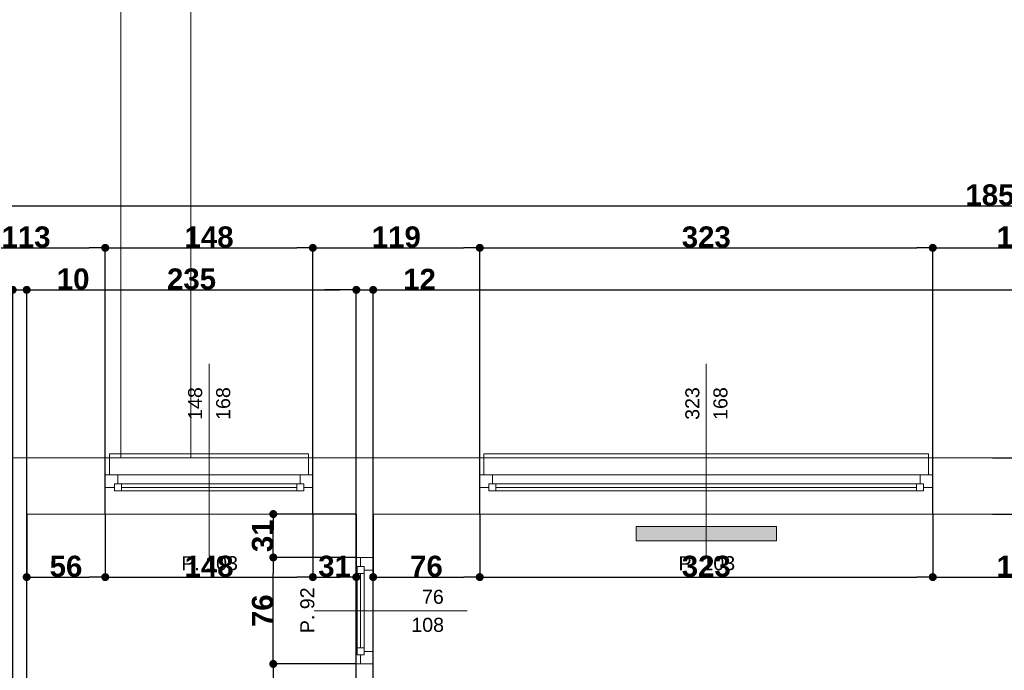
# Model space of a CAD drawing. Header units: millimetres. Extents: x 183299 to 1018155, y -286688 to 171278.
# Tile 65 of 100: x 408108 to 415128, y -77002 to -72358. Entities that reach past the tile are written whole.
import ezdxf

# ---------------------------------------------------------------- set-up
doc = ezdxf.new("R2010")
doc.units = ezdxf.units.MM
doc.header["$MEASUREMENT"] = 0
doc.linetypes.add('Wipeout_Contour', pattern=[1000, 0, -1000])
for name, color, linetype, lineweight in [('grzejniki_Nr_Pióra__20', 1, 'Continuous', 0), ('inwentaryzacja_sciany_Nr_Pióra__1', 7, 'Continuous', 13), ('inwentaryzacja_wentylacja_Nr_Pióra__20', 1, 'Continuous', 0), ('Okna ArchiCADa_Nr_Pióra__1', 7, 'Continuous', 13), ('Znaczniki Okien_Nr_Pióra__1', 7, 'Continuous', 13), ('Znaczniki Okien_Nr_Pióra__7', 7, 'Continuous', 35)]:
    doc.layers.add(name, color=color, linetype=linetype, lineweight=lineweight)
for name, color, linetype in [('inwentaryzacja_sciany', 7, 'Continuous'), ('Okna ArchiCADa', 7, 'Continuous'), ('Wymiarowanie - Ogólne', 7, 'Continuous'), ('Znaczniki Okien', 7, 'Continuous')]:
    doc.layers.add(name, color=color, linetype=linetype)
doc.layers.add('Okna ArchiCADa_Nr_Pióra__23', color=7, linetype='Continuous', lineweight=20, true_color=0xff6600)
doc.layers.add('Okna ArchiCADa_Nr_Pióra__3', color=7, linetype='Continuous', lineweight=18, true_color=0xff6600)
doc.styles.add('GENERATED_STYLE_1', font='arial.ttf')
doc.styles.add('GENERATED_STYLE_2', font='arialbd.ttf')
doc.dimstyles.new('GENERATED_STYLE__1', dxfattribs={"dimtxt": 150, "dimasz": 114, "dimexe": 0.18, "dimexo": 0, "dimgap": 0.09, "dimtad": 1, "dimtih": 1, "dimtoh": 1, "dimdec": 0, "dimlfac": 0.1, "dimzin": 0, "dimdsep": 46, "dimtxsty": 'GENERATED_STYLE_2', "dimblk": 'ARROWHEAD_11', "dimblk1": 'ARROWHEAD_11', "dimblk2": 'ARROWHEAD_11', "dimcen": 0.09, "dimclrd": 256, "dimclre": 256, "dimclrt": 256, "dimazin": 0, "dimtfac": 1, "dimtdec": 4, "dimtmove": 0, "dimatfit": 3, "dimfxl": 1, "dimtolj": 1, "dimtzin": 0, "dimarcsym": 0})
doc.dimstyles.new('GENERATED_STYLE__2', dxfattribs={"dimtxt": 150, "dimasz": 114, "dimexe": 0.18, "dimexo": 0, "dimgap": 0.09, "dimtad": 1, "dimdec": 0, "dimlfac": 0.1, "dimzin": 0, "dimdsep": 46, "dimtxsty": 'GENERATED_STYLE_2', "dimblk": 'ARROWHEAD_11', "dimblk1": 'ARROWHEAD_11', "dimblk2": 'ARROWHEAD_11', "dimcen": 0.09, "dimclrd": 256, "dimclre": 256, "dimclrt": 256, "dimazin": 0, "dimtfac": 1, "dimtdec": 4, "dimtmove": 0, "dimatfit": 3, "dimfxl": 1, "dimtolj": 1, "dimtzin": 0, "dimarcsym": 0})
doc.dimstyles.new('GENERATED_STYLE__3', dxfattribs={"dimtxt": 150, "dimasz": 114, "dimexe": 0.18, "dimexo": 0, "dimgap": 0.09, "dimtad": 1, "dimdec": 0, "dimlfac": 0.1, "dimzin": 0, "dimdsep": 46, "dimtxsty": 'GENERATED_STYLE_2', "dimblk": 'ARROWHEAD_11', "dimblk1": 'ARROWHEAD_11', "dimblk2": 'ARROWHEAD_11', "dimcen": 0.09, "dimclrd": 256, "dimclre": 256, "dimclrt": 256, "dimazin": 0, "dimtfac": 1, "dimtdec": 4, "dimtmove": 2, "dimatfit": 3, "dimfxl": 1, "dimtolj": 1, "dimtzin": 0, "dimarcsym": 0})

# ---------------------------------------------------------------- blocks, each defined once
blk = doc.blocks.new('O1 rozwierane 12_111')
at = {"layer": 'Okna ArchiCADa_Nr_Pióra__1', "linetype": 'Continuous'}
for p, q in [((-1615, 0), (-1615, -90)), ((-1585, 0), (-1615, 0)), ((1585, 0), (1615, 0)), ((1615, 0), (1615, -90))]:
    blk.add_line(p, q, dxfattribs=at)
at = {"layer": 'Okna ArchiCADa_Nr_Pióra__23', "linetype": 'Continuous'}
for p, q in [((-1615, 0), (-1615, -90)), ((1615, -90), (1615, 0))]:
    blk.add_line(p, q, dxfattribs=at)
at = {"layer": 'Okna ArchiCADa_Nr_Pióra__3', "linetype": 'Continuous'}
for p, q in [((-1585, 120), (-1585, 150)), ((-1585, 150), (1585, 150)), ((1585, 150), (1585, 120)), ((-1585, 120), (1585, 120)), ((-1615, -280), (1615, -280)), ((-1615, -280), (1615, -280))]:
    blk.add_line(p, q, dxfattribs=at)
at = {"linetype": 'Wipeout_Contour', "ltscale": 12112.456041}
blk.add_wipeout([(1500, -115), (1500, -65), (1525, -65), (1525, 0), (-1525, 0), (-1525, -65), (-1500, -65), (-1500, -115)], dxfattribs=at).dxf.layer = 'Okna ArchiCADa'
at = {"layer": 'Okna ArchiCADa_Nr_Pióra__23', "linetype": 'Continuous'}
for p, q in [((-1525, 0), (-1615, 0)), ((-1525, -65), (-1525, 0)), ((1615, 0), (1525, 0)), ((1525, 0), (1525, -65)), ((-1550, -90), (-1550, -65)), ((-1550, -65), (-1525, -65)), ((-1500, -65), (-1550, -65)), ((-1550, -65), (-1550, -115)), ((-1500, -115), (-1500, -65)), ((1550, -65), (1500, -65)), ((1500, -65), (1500, -115)), ((1525, -65), (1550, -65)), ((1550, -65), (1550, -90)), ((1550, -115), (1550, -65)), ((-1615, -90), (-1550, -90)), ((-1550, -115), (-1500, -115)), ((1500, -115), (1550, -115)), ((1550, -90), (1615, -90))]:
    blk.add_line(p, q, dxfattribs=at)
at = {"layer": 'Okna ArchiCADa_Nr_Pióra__3', "linetype": 'Continuous'}
for p, q in [((1525, 0), (-1525, 0)), ((-1500, -65), (1500, -65)), ((-1500, -90), (1500, -90)), ((-1500, -115), (1500, -115)), ((-1500, -115), (1500, -115))]:
    blk.add_line(p, q, dxfattribs=at)
blk = doc.blocks.new('Znacznik O 12_130')
at = {"layer": 'Znaczniki Okien_Nr_Pióra__1', "linetype": 'Continuous'}
blk.add_line((0, 671.4), (0, -700), dxfattribs=at)
at = {"layer": 'Znaczniki Okien_Nr_Pióra__7', "linetype": 'Continuous', "char_height": 100, "attachment_point": 7, "rotation": 90, "style": 'GENERATED_STYLE_1'}
for s, insert in [('{323}', (-47.9, 272.3)), ('{168}', (152.1, 272.3))]:
    blk.add_mtext(s, dxfattribs=dict(at, insert=insert))
at = {"layer": 'Znaczniki Okien_Nr_Pióra__7', "linetype": 'Continuous', "insert": (-197.9, -802.1), "char_height": 100, "attachment_point": 7, "style": 'GENERATED_STYLE_1'}
blk.add_mtext('{P. 103}', dxfattribs=at)
blk = doc.blocks.new('O1 rozwierane 12_113')
at = {"layer": 'Okna ArchiCADa_Nr_Pióra__1', "linetype": 'Continuous'}
for p, q in [((-740, 0), (-740, -90)), ((-710, 0), (-740, 0)), ((710, 0), (740, 0)), ((740, 0), (740, -90))]:
    blk.add_line(p, q, dxfattribs=at)
at = {"layer": 'Okna ArchiCADa_Nr_Pióra__23', "linetype": 'Continuous'}
for p, q in [((-740, 0), (-740, -90)), ((740, -90), (740, 0))]:
    blk.add_line(p, q, dxfattribs=at)
at = {"layer": 'Okna ArchiCADa_Nr_Pióra__3', "linetype": 'Continuous'}
for p, q in [((-710, 120), (-710, 150)), ((-710, 150), (710, 150)), ((710, 150), (710, 120)), ((-710, 120), (710, 120)), ((-740, -280), (740, -280)), ((-740, -280), (740, -280))]:
    blk.add_line(p, q, dxfattribs=at)
at = {"linetype": 'Wipeout_Contour', "ltscale": 5132.376353}
blk.add_wipeout([(625, -115), (625, -65), (650, -65), (650, 0), (-650, 0), (-650, -65), (-625, -65), (-625, -115)], dxfattribs=at).dxf.layer = 'Okna ArchiCADa'
at = {"layer": 'Okna ArchiCADa_Nr_Pióra__23', "linetype": 'Continuous'}
for p, q in [((-650, 0), (-740, 0)), ((-650, -65), (-650, 0)), ((740, 0), (650, 0)), ((650, 0), (650, -65)), ((-675, -90), (-675, -65)), ((-675, -65), (-650, -65)), ((-625, -65), (-675, -65)), ((-675, -65), (-675, -115)), ((-625, -115), (-625, -65)), ((675, -65), (625, -65)), ((625, -65), (625, -115)), ((650, -65), (675, -65)), ((675, -65), (675, -90)), ((675, -115), (675, -65)), ((-740, -90), (-675, -90)), ((-675, -115), (-625, -115)), ((625, -115), (675, -115)), ((675, -90), (740, -90))]:
    blk.add_line(p, q, dxfattribs=at)
at = {"layer": 'Okna ArchiCADa_Nr_Pióra__3', "linetype": 'Continuous'}
for p, q in [((650, 0), (-650, 0)), ((-625, -65), (625, -65)), ((-625, -90), (625, -90)), ((-625, -115), (625, -115)), ((-625, -115), (625, -115))]:
    blk.add_line(p, q, dxfattribs=at)
blk = doc.blocks.new('Znacznik O 12_131')
at = {"layer": 'Znaczniki Okien_Nr_Pióra__1', "linetype": 'Continuous'}
blk.add_line((0, 671.4), (0, -700), dxfattribs=at)
at = {"layer": 'Znaczniki Okien_Nr_Pióra__7', "linetype": 'Continuous', "char_height": 100, "attachment_point": 7, "rotation": 90, "style": 'GENERATED_STYLE_1'}
for s, insert in [('{148}', (-47.9, 272.3)), ('{168}', (152.1, 272.3))]:
    blk.add_mtext(s, dxfattribs=dict(at, insert=insert))
at = {"layer": 'Znaczniki Okien_Nr_Pióra__7', "linetype": 'Continuous', "insert": (-197.9, -802.1), "char_height": 100, "attachment_point": 7, "style": 'GENERATED_STYLE_1'}
blk.add_mtext('{P. 103}', dxfattribs=at)
blk = doc.blocks.new('Ściana_733_2', base_point=(230485.1, -75985.8))
at = {"layer": 'inwentaryzacja_sciany_Nr_Pióra__1', "linetype": 'Continuous'}
for p, q in [((233405.1, -75585.8), (232215.1, -75585.8)), ((233405.1, -75585.8), (233405.1, -75705.8)), ((234825.1, -75585.8), (234825.1, -75705.8)), ((236075.1, -75585.8), (234825.1, -75585.8)), ((236075.1, -75585.8), (236075.1, -75705.8)), ((239245.1, -75585.8), (239245.1, -75705.8)), ((240565.1, -75585.8), (239245.1, -75585.8)), ((233405.1, -75705.8), (233375.1, -75705.8)), ((233375.1, -75705.8), (233375.1, -75795.8)), ((234825.1, -75705.8), (234855.1, -75705.8)), ((234855.1, -75705.8), (234855.1, -75795.8)), ((236075.1, -75705.8), (236045.1, -75705.8)), ((236045.1, -75705.8), (236045.1, -75795.8)), ((239245.1, -75705.8), (239275.1, -75705.8)), ((239275.1, -75705.8), (239275.1, -75795.8)), ((233375.1, -75795.8), (233375.1, -75985.8)), ((234855.1, -75795.8), (234855.1, -75985.8)), ((236045.1, -75795.8), (236045.1, -75985.8)), ((239275.1, -75795.8), (239275.1, -75985.8)), ((232815.1, -75985.8), (233375.1, -75985.8)), ((234855.1, -75985.8), (235165.1, -75985.8)), ((235285.1, -75985.8), (236045.1, -75985.8)), ((239275.1, -75985.8), (240535.1, -75985.8))]:
    blk.add_line(p, q, dxfattribs=at)
at = {"layer": 'Okna ArchiCADa', "linetype": 'Continuous'}
for name, p in [('O1 rozwierane 12_113', (234115.1, -75705.8)), ('O1 rozwierane 12_111', (237660.1, -75705.8))]:
    blk.add_blockref(name, p, dxfattribs=at)
at = {"layer": 'Znaczniki Okien'}
for name, p in [('Znacznik O 12_131', (234115.1, -75585.8)), ('Znacznik O 12_130', (237660.1, -75585.8))]:
    blk.add_blockref(name, p, dxfattribs=at)
blk = doc.blocks.new('Ściana_737_2', base_point=(232715.1, -85775.8))
at = {"layer": 'inwentaryzacja_sciany_Nr_Pióra__1', "linetype": 'Continuous'}
blk.add_line((232815.1, -80165.8), (232815.1, -75985.8), dxfattribs=at)
blk = doc.blocks.new('O1 rozwierane 12_115')
at = {"layer": 'Okna ArchiCADa_Nr_Pióra__1', "linetype": 'Continuous'}
for p, q in [((-380, 0), (-380, -90)), ((380, 0), (380, -90))]:
    blk.add_line(p, q, dxfattribs=at)
at = {"layer": 'Okna ArchiCADa_Nr_Pióra__23', "linetype": 'Continuous'}
for p, q in [((-380, 0), (-380, -90)), ((380, -90), (380, 0))]:
    blk.add_line(p, q, dxfattribs=at)
at = {"layer": 'Okna ArchiCADa_Nr_Pióra__3', "linetype": 'Continuous'}
for p, q in [((-380, 0), (380, 0)), ((-380, -120), (380, -120))]:
    blk.add_line(p, q, dxfattribs=at)
at = {"linetype": 'Wipeout_Contour', "ltscale": 2296.258417}
blk.add_wipeout([(265, -115), (265, -65), (290, -65), (290, 0), (-290, 0), (-290, -65), (-265, -65), (-265, -115)], dxfattribs=at).dxf.layer = 'Okna ArchiCADa'
at = {"layer": 'Okna ArchiCADa_Nr_Pióra__23', "linetype": 'Continuous'}
for p, q in [((-290, 0), (-380, 0)), ((-290, -65), (-290, 0)), ((380, 0), (290, 0)), ((290, 0), (290, -65)), ((-315, -90), (-315, -65)), ((-315, -65), (-290, -65)), ((-265, -65), (-315, -65)), ((-315, -65), (-315, -115)), ((-265, -115), (-265, -65)), ((315, -65), (265, -65)), ((265, -65), (265, -115)), ((290, -65), (315, -65)), ((315, -65), (315, -90)), ((315, -115), (315, -65)), ((-380, -90), (-315, -90)), ((-315, -115), (-265, -115)), ((265, -115), (315, -115)), ((315, -90), (380, -90))]:
    blk.add_line(p, q, dxfattribs=at)
at = {"layer": 'Okna ArchiCADa_Nr_Pióra__3', "linetype": 'Continuous'}
for p, q in [((290, 0), (-290, 0)), ((-265, -65), (265, -65)), ((-265, -90), (265, -90)), ((-265, -115), (265, -115)), ((-265, -115), (265, -115))]:
    blk.add_line(p, q, dxfattribs=at)
blk = doc.blocks.new('Znacznik O 12_134')
at = {"layer": 'Znaczniki Okien_Nr_Pióra__1', "linetype": 'Continuous'}
blk.add_line((0, -791.4), (0, 300), dxfattribs=at)
at = {"layer": 'Znaczniki Okien_Nr_Pióra__7', "linetype": 'Continuous', "insert": (-160, 297.9), "char_height": 100, "attachment_point": 7, "style": 'GENERATED_STYLE_1'}
blk.add_mtext('{P. 92}', dxfattribs=at)
at = {"layer": 'Znaczniki Okien_Nr_Pióra__7', "linetype": 'Continuous', "char_height": 100, "attachment_point": 7, "rotation": 270, "style": 'GENERATED_STYLE_1'}
for s, insert in [('{108}', (-152.1, -392.3)), ('{76}', (47.9, -468.2))]:
    blk.add_mtext(s, dxfattribs=dict(at, insert=insert))
blk = doc.blocks.new('Ściana_743_2', base_point=(235165.1, -81955.8))
at = {"layer": 'inwentaryzacja_sciany_Nr_Pióra__1', "linetype": 'Continuous'}
for p, q in [((235165.1, -75985.8), (235165.1, -76295.8)), ((235285.1, -76295.8), (235285.1, -75985.8)), ((235195.1, -76295.8), (235165.1, -76295.8)), ((235285.1, -76295.8), (235195.1, -76295.8)), ((235195.1, -77055.8), (235165.1, -77055.8)), ((235165.1, -77055.8), (235165.1, -81665.8)), ((235285.1, -77055.8), (235195.1, -77055.8)), ((235285.1, -81665.8), (235285.1, -77055.8))]:
    blk.add_line(p, q, dxfattribs=at)
at = {"layer": 'Okna ArchiCADa', "linetype": 'Continuous', "xscale": -1, "rotation": 270}
blk.add_blockref('O1 rozwierane 12_115', (235285.1, -76675.8), dxfattribs=at)
at = {"layer": 'Znaczniki Okien', "rotation": 90}
blk.add_blockref('Znacznik O 12_134', (235165.1, -76675.8), dxfattribs=at)
blk = doc.blocks.new('ARROWHEAD_11')
at = {"linetype": 'Continuous'}
blk.add_line((0, 0), (-1, 0), dxfattribs=at)
at = {"linetype": 'Continuous', "const_width": 0.25, "flags": 128}
blk.add_lwpolyline([(-0.125, 0, 1), (0.125, 0, 1)], format="xyb", close=True, dxfattribs=at)
blk = doc.blocks.new('*D5408')
at = {"layer": 'Defpoints', "color": 0}
for p in [(408158, -74286.3), (408058, -80781.3), (408158, -80781.3)]:
    blk.add_point(p, dxfattribs=at)
at = {"layer": 'Wymiarowanie - Ogólne', "linetype": 'Continuous', "lineweight": -2}
for p, q in [((407944, -74286.3), (407830, -74286.3)), ((408058, -80781.3), (408058, -74286.1)), ((408058, -74286.3), (408158, -74286.3)), ((408158, -80781.3), (408158, -74286.1)), ((408272, -74286.3), (408592.1, -74286.3))]:
    blk.add_line(p, q, dxfattribs=at)
at = {"layer": 'Wymiarowanie - Ogólne', "lineweight": -2, "xscale": 114, "yscale": 114, "zscale": 114}
blk.add_blockref('ARROWHEAD_11', (408058, -74286.3), dxfattribs=at)
at = {"layer": 'Wymiarowanie - Ogólne', "lineweight": -2, "xscale": 114, "yscale": 114, "zscale": 114, "rotation": 180}
blk.add_blockref('ARROWHEAD_11', (408158, -74286.3), dxfattribs=at)
at = {"layer": 'Wymiarowanie - Ogólne', "insert": (408489, -74209.7), "char_height": 150, "attachment_point": 5, "style": 'GENERATED_STYLE_2'}
blk.add_mtext('\\A1;10', dxfattribs=at)
blk = doc.blocks.new('*D5409')
at = {"layer": 'Defpoints', "color": 0}
for p in [(410508, -74286.3), (410508, -78871.3), (408158, -80781.3)]:
    blk.add_point(p, dxfattribs=at)
at = {"layer": 'Wymiarowanie - Ogólne', "linetype": 'Continuous', "lineweight": -2}
for p, q in [((408158, -80781.3), (408158, -74286.1)), ((408272, -74286.3), (410394, -74286.3)), ((410508, -78871.3), (410508, -74286.1))]:
    blk.add_line(p, q, dxfattribs=at)
at = {"layer": 'Wymiarowanie - Ogólne', "lineweight": -2, "xscale": 114, "yscale": 114, "zscale": 114, "rotation": 180}
blk.add_blockref('ARROWHEAD_11', (408158, -74286.3), dxfattribs=at)
at = {"layer": 'Wymiarowanie - Ogólne', "lineweight": -2, "xscale": 114, "yscale": 114, "zscale": 114}
blk.add_blockref('ARROWHEAD_11', (410508, -74286.3), dxfattribs=at)
at = {"layer": 'Wymiarowanie - Ogólne', "insert": (409333, -74209.7), "char_height": 150, "attachment_point": 5, "style": 'GENERATED_STYLE_2'}
blk.add_mtext('\\A1;235', dxfattribs=at)
blk = doc.blocks.new('*D5410')
at = {"layer": 'Defpoints', "color": 0}
for p in [(410628, -74286.3), (410508, -78871.3), (410628, -78871.3)]:
    blk.add_point(p, dxfattribs=at)
at = {"layer": 'Wymiarowanie - Ogólne', "linetype": 'Continuous', "lineweight": -2}
for p, q in [((410394, -74286.3), (410280, -74286.3)), ((410508, -78871.3), (410508, -74286.1)), ((410508, -74286.3), (410628, -74286.3)), ((410628, -78871.3), (410628, -74286.1)), ((410742, -74286.3), (411061.9, -74286.3))]:
    blk.add_line(p, q, dxfattribs=at)
at = {"layer": 'Wymiarowanie - Ogólne', "lineweight": -2, "xscale": 114, "yscale": 114, "zscale": 114}
blk.add_blockref('ARROWHEAD_11', (410508, -74286.3), dxfattribs=at)
at = {"layer": 'Wymiarowanie - Ogólne', "lineweight": -2, "xscale": 114, "yscale": 114, "zscale": 114, "rotation": 180}
blk.add_blockref('ARROWHEAD_11', (410628, -74286.3), dxfattribs=at)
at = {"layer": 'Wymiarowanie - Ogólne', "insert": (410958.9, -74211), "char_height": 150, "attachment_point": 5, "style": 'GENERATED_STYLE_2'}
blk.add_mtext('\\A1;12', dxfattribs=at)
blk = doc.blocks.new('*D5411')
at = {"layer": 'Defpoints', "color": 0}
for p in [(424008, -74286.3), (410628, -78871.3), (424008, -80756.3)]:
    blk.add_point(p, dxfattribs=at)
at = {"layer": 'Wymiarowanie - Ogólne', "linetype": 'Continuous', "lineweight": -2}
for p, q in [((410628, -78871.3), (410628, -74286.1)), ((410742, -74286.3), (423894, -74286.3)), ((424008, -80756.3), (424008, -74286.1))]:
    blk.add_line(p, q, dxfattribs=at)
at = {"layer": 'Wymiarowanie - Ogólne', "lineweight": -2, "xscale": 114, "yscale": 114, "zscale": 114, "rotation": 180}
blk.add_blockref('ARROWHEAD_11', (410628, -74286.3), dxfattribs=at)
at = {"layer": 'Wymiarowanie - Ogólne', "lineweight": -2, "xscale": 114, "yscale": 114, "zscale": 114}
blk.add_blockref('ARROWHEAD_11', (424008, -74286.3), dxfattribs=at)
at = {"layer": 'Wymiarowanie - Ogólne', "insert": (417318, -74209.6), "char_height": 150, "attachment_point": 5, "style": 'GENERATED_STYLE_2'}
blk.add_mtext('\\A1;1338', dxfattribs=at)
blk = doc.blocks.new('*D5415')
at = {"layer": 'Defpoints', "color": 0}
for p in [(408718, -73986.3), (407588, -75886.3), (408718, -75886.3)]:
    blk.add_point(p, dxfattribs=at)
at = {"layer": 'Wymiarowanie - Ogólne', "linetype": 'Continuous', "lineweight": -2}
for p, q in [((407588, -75886.3), (407588, -73986.1)), ((407702, -73986.3), (408604, -73986.3)), ((408718, -75886.3), (408718, -73986.1))]:
    blk.add_line(p, q, dxfattribs=at)
at = {"layer": 'Wymiarowanie - Ogólne', "lineweight": -2, "xscale": 114, "yscale": 114, "zscale": 114, "rotation": 180}
blk.add_blockref('ARROWHEAD_11', (407588, -73986.3), dxfattribs=at)
at = {"layer": 'Wymiarowanie - Ogólne', "lineweight": -2, "xscale": 114, "yscale": 114, "zscale": 114}
blk.add_blockref('ARROWHEAD_11', (408718, -73986.3), dxfattribs=at)
at = {"layer": 'Wymiarowanie - Ogólne', "insert": (408153, -73909.7), "char_height": 150, "attachment_point": 5, "style": 'GENERATED_STYLE_2'}
blk.add_mtext('\\A1;113', dxfattribs=at)
blk = doc.blocks.new('*D5416')
at = {"layer": 'Defpoints', "color": 0}
for p in [(410198, -73986.3), (408718, -75886.3), (410198, -75886.3)]:
    blk.add_point(p, dxfattribs=at)
at = {"layer": 'Wymiarowanie - Ogólne', "linetype": 'Continuous', "lineweight": -2}
for p, q in [((408718, -75886.3), (408718, -73986.1)), ((408832, -73986.3), (410084, -73986.3)), ((410198, -75886.3), (410198, -73986.1))]:
    blk.add_line(p, q, dxfattribs=at)
at = {"layer": 'Wymiarowanie - Ogólne', "lineweight": -2, "xscale": 114, "yscale": 114, "zscale": 114, "rotation": 180}
blk.add_blockref('ARROWHEAD_11', (408718, -73986.3), dxfattribs=at)
at = {"layer": 'Wymiarowanie - Ogólne', "lineweight": -2, "xscale": 114, "yscale": 114, "zscale": 114}
blk.add_blockref('ARROWHEAD_11', (410198, -73986.3), dxfattribs=at)
at = {"layer": 'Wymiarowanie - Ogólne', "insert": (409458, -73909.6), "char_height": 150, "attachment_point": 5, "style": 'GENERATED_STYLE_2'}
blk.add_mtext('\\A1;148', dxfattribs=at)
blk = doc.blocks.new('*D5417')
at = {"layer": 'Defpoints', "color": 0}
for p in [(411388, -73986.3), (410198, -75886.3), (411388, -75886.3)]:
    blk.add_point(p, dxfattribs=at)
at = {"layer": 'Wymiarowanie - Ogólne', "linetype": 'Continuous', "lineweight": -2}
for p, q in [((410198, -75886.3), (410198, -73986.1)), ((410312, -73986.3), (411274, -73986.3)), ((411388, -75886.3), (411388, -73986.1))]:
    blk.add_line(p, q, dxfattribs=at)
at = {"layer": 'Wymiarowanie - Ogólne', "lineweight": -2, "xscale": 114, "yscale": 114, "zscale": 114, "rotation": 180}
blk.add_blockref('ARROWHEAD_11', (410198, -73986.3), dxfattribs=at)
at = {"layer": 'Wymiarowanie - Ogólne', "lineweight": -2, "xscale": 114, "yscale": 114, "zscale": 114}
blk.add_blockref('ARROWHEAD_11', (411388, -73986.3), dxfattribs=at)
at = {"layer": 'Wymiarowanie - Ogólne', "insert": (410793, -73909.6), "char_height": 150, "attachment_point": 5, "style": 'GENERATED_STYLE_2'}
blk.add_mtext('\\A1;119', dxfattribs=at)
blk = doc.blocks.new('*D5418')
at = {"layer": 'Defpoints', "color": 0}
for p in [(414618, -73986.3), (411388, -75886.3), (414618, -75886.3)]:
    blk.add_point(p, dxfattribs=at)
at = {"layer": 'Wymiarowanie - Ogólne', "linetype": 'Continuous', "lineweight": -2}
for p, q in [((411388, -75886.3), (411388, -73986.1)), ((411502, -73986.3), (414504, -73986.3)), ((414618, -75886.3), (414618, -73986.1))]:
    blk.add_line(p, q, dxfattribs=at)
at = {"layer": 'Wymiarowanie - Ogólne', "lineweight": -2, "xscale": 114, "yscale": 114, "zscale": 114, "rotation": 180}
blk.add_blockref('ARROWHEAD_11', (411388, -73986.3), dxfattribs=at)
at = {"layer": 'Wymiarowanie - Ogólne', "lineweight": -2, "xscale": 114, "yscale": 114, "zscale": 114}
blk.add_blockref('ARROWHEAD_11', (414618, -73986.3), dxfattribs=at)
at = {"layer": 'Wymiarowanie - Ogólne', "insert": (413003, -73909.7), "char_height": 150, "attachment_point": 5, "style": 'GENERATED_STYLE_2'}
blk.add_mtext('\\A1;323', dxfattribs=at)
blk = doc.blocks.new('*D5419')
at = {"layer": 'Defpoints', "color": 0}
for p in [(415878, -73986.3), (414618, -75886.3), (415878, -75886.3)]:
    blk.add_point(p, dxfattribs=at)
at = {"layer": 'Wymiarowanie - Ogólne', "linetype": 'Continuous', "lineweight": -2}
for p, q in [((414618, -75886.3), (414618, -73986.1)), ((414732, -73986.3), (415764, -73986.3)), ((415878, -75886.3), (415878, -73986.1))]:
    blk.add_line(p, q, dxfattribs=at)
at = {"layer": 'Wymiarowanie - Ogólne', "lineweight": -2, "xscale": 114, "yscale": 114, "zscale": 114, "rotation": 180}
blk.add_blockref('ARROWHEAD_11', (414618, -73986.3), dxfattribs=at)
at = {"layer": 'Wymiarowanie - Ogólne', "lineweight": -2, "xscale": 114, "yscale": 114, "zscale": 114}
blk.add_blockref('ARROWHEAD_11', (415878, -73986.3), dxfattribs=at)
at = {"layer": 'Wymiarowanie - Ogólne', "insert": (415248, -73909.7), "char_height": 150, "attachment_point": 5, "style": 'GENERATED_STYLE_2'}
blk.add_mtext('\\A1;126', dxfattribs=at)
blk = doc.blocks.new('*D6639')
at = {"layer": 'Defpoints', "color": 0}
for p in [(410628, -75886.3), (411388, -75886.3), (411388, -76336.4)]:
    blk.add_point(p, dxfattribs=at)
at = {"layer": 'Wymiarowanie - Ogólne', "linetype": 'Continuous', "lineweight": -2}
for p, q in [((410628, -75886.3), (410628, -76336.6)), ((411388, -75886.3), (411388, -76336.6)), ((410742, -76336.4), (411274, -76336.4))]:
    blk.add_line(p, q, dxfattribs=at)
at = {"layer": 'Wymiarowanie - Ogólne', "lineweight": -2, "xscale": 114, "yscale": 114, "zscale": 114, "rotation": 180}
blk.add_blockref('ARROWHEAD_11', (410628, -76336.4), dxfattribs=at)
at = {"layer": 'Wymiarowanie - Ogólne', "lineweight": -2, "xscale": 114, "yscale": 114, "zscale": 114}
blk.add_blockref('ARROWHEAD_11', (411388, -76336.4), dxfattribs=at)
at = {"layer": 'Wymiarowanie - Ogólne', "insert": (411008, -76259.8), "char_height": 150, "attachment_point": 5, "style": 'GENERATED_STYLE_2'}
blk.add_mtext('\\A1;76', dxfattribs=at)
blk = doc.blocks.new('*D6640')
at = {"layer": 'Defpoints', "color": 0}
for p in [(411388, -75886.3), (414618, -75886.3), (414618, -76336.4)]:
    blk.add_point(p, dxfattribs=at)
at = {"layer": 'Wymiarowanie - Ogólne', "linetype": 'Continuous', "lineweight": -2}
for p, q in [((411388, -75886.3), (411388, -76336.6)), ((414618, -75886.3), (414618, -76336.6)), ((411502, -76336.4), (414504, -76336.4))]:
    blk.add_line(p, q, dxfattribs=at)
at = {"layer": 'Wymiarowanie - Ogólne', "lineweight": -2, "xscale": 114, "yscale": 114, "zscale": 114, "rotation": 180}
blk.add_blockref('ARROWHEAD_11', (411388, -76336.4), dxfattribs=at)
at = {"layer": 'Wymiarowanie - Ogólne', "lineweight": -2, "xscale": 114, "yscale": 114, "zscale": 114}
blk.add_blockref('ARROWHEAD_11', (414618, -76336.4), dxfattribs=at)
at = {"layer": 'Wymiarowanie - Ogólne', "insert": (413003, -76259.8), "char_height": 150, "attachment_point": 5, "style": 'GENERATED_STYLE_2'}
blk.add_mtext('\\A1;323', dxfattribs=at)
blk = doc.blocks.new('*D6641')
at = {"layer": 'Defpoints', "color": 0}
for p in [(414618, -75886.3), (415878, -75886.3), (415878, -76336.4)]:
    blk.add_point(p, dxfattribs=at)
at = {"layer": 'Wymiarowanie - Ogólne', "linetype": 'Continuous', "lineweight": -2}
for p, q in [((414618, -75886.3), (414618, -76336.6)), ((415878, -75886.3), (415878, -76336.6)), ((414732, -76336.4), (415764, -76336.4))]:
    blk.add_line(p, q, dxfattribs=at)
at = {"layer": 'Wymiarowanie - Ogólne', "lineweight": -2, "xscale": 114, "yscale": 114, "zscale": 114, "rotation": 180}
blk.add_blockref('ARROWHEAD_11', (414618, -76336.4), dxfattribs=at)
at = {"layer": 'Wymiarowanie - Ogólne', "lineweight": -2, "xscale": 114, "yscale": 114, "zscale": 114}
blk.add_blockref('ARROWHEAD_11', (415878, -76336.4), dxfattribs=at)
at = {"layer": 'Wymiarowanie - Ogólne', "insert": (415248, -76259.8), "char_height": 150, "attachment_point": 5, "style": 'GENERATED_STYLE_2'}
blk.add_mtext('\\A1;126', dxfattribs=at)
blk = doc.blocks.new('*D6646')
at = {"layer": 'Defpoints', "color": 0}
for p in [(408158, -75886.3), (408718, -75886.3), (408718, -76336.4)]:
    blk.add_point(p, dxfattribs=at)
at = {"layer": 'Wymiarowanie - Ogólne', "linetype": 'Continuous', "lineweight": -2}
for p, q in [((408158, -75886.3), (408158, -76336.6)), ((408718, -75886.3), (408718, -76336.6)), ((408272, -76336.4), (408604, -76336.4))]:
    blk.add_line(p, q, dxfattribs=at)
at = {"layer": 'Wymiarowanie - Ogólne', "lineweight": -2, "xscale": 114, "yscale": 114, "zscale": 114, "rotation": 180}
blk.add_blockref('ARROWHEAD_11', (408158, -76336.4), dxfattribs=at)
at = {"layer": 'Wymiarowanie - Ogólne', "lineweight": -2, "xscale": 114, "yscale": 114, "zscale": 114}
blk.add_blockref('ARROWHEAD_11', (408718, -76336.4), dxfattribs=at)
at = {"layer": 'Wymiarowanie - Ogólne', "insert": (408438, -76259.8), "char_height": 150, "attachment_point": 5, "style": 'GENERATED_STYLE_2'}
blk.add_mtext('\\A1;56', dxfattribs=at)
blk = doc.blocks.new('*D6647')
at = {"layer": 'Defpoints', "color": 0}
for p in [(408718, -75886.3), (410198, -75886.3), (410198, -76336.4)]:
    blk.add_point(p, dxfattribs=at)
at = {"layer": 'Wymiarowanie - Ogólne', "linetype": 'Continuous', "lineweight": -2}
for p, q in [((408718, -75886.3), (408718, -76336.6)), ((410198, -75886.3), (410198, -76336.6)), ((408832, -76336.4), (410084, -76336.4))]:
    blk.add_line(p, q, dxfattribs=at)
at = {"layer": 'Wymiarowanie - Ogólne', "lineweight": -2, "xscale": 114, "yscale": 114, "zscale": 114, "rotation": 180}
blk.add_blockref('ARROWHEAD_11', (408718, -76336.4), dxfattribs=at)
at = {"layer": 'Wymiarowanie - Ogólne', "lineweight": -2, "xscale": 114, "yscale": 114, "zscale": 114}
blk.add_blockref('ARROWHEAD_11', (410198, -76336.4), dxfattribs=at)
at = {"layer": 'Wymiarowanie - Ogólne', "insert": (409458, -76259.7), "char_height": 150, "attachment_point": 5, "style": 'GENERATED_STYLE_2'}
blk.add_mtext('\\A1;148', dxfattribs=at)
blk = doc.blocks.new('*D6648')
at = {"layer": 'Defpoints', "color": 0}
for p in [(410198, -75886.3), (410508, -75886.3), (410508, -76336.4)]:
    blk.add_point(p, dxfattribs=at)
at = {"layer": 'Wymiarowanie - Ogólne', "linetype": 'Continuous', "lineweight": -2}
for p, q in [((410198, -75886.3), (410198, -76336.6)), ((410508, -75886.3), (410508, -76336.6)), ((410312, -76336.4), (410394, -76336.4))]:
    blk.add_line(p, q, dxfattribs=at)
at = {"layer": 'Wymiarowanie - Ogólne', "lineweight": -2, "xscale": 114, "yscale": 114, "zscale": 114, "rotation": 180}
blk.add_blockref('ARROWHEAD_11', (410198, -76336.4), dxfattribs=at)
at = {"layer": 'Wymiarowanie - Ogólne', "lineweight": -2, "xscale": 114, "yscale": 114, "zscale": 114}
blk.add_blockref('ARROWHEAD_11', (410508, -76336.4), dxfattribs=at)
at = {"layer": 'Wymiarowanie - Ogólne', "insert": (410353, -76259.8), "char_height": 150, "attachment_point": 5, "style": 'GENERATED_STYLE_2'}
blk.add_mtext('\\A1;31', dxfattribs=at)
blk = doc.blocks.new('*D6659')
at = {"layer": 'Defpoints', "color": 0}
for p in [(409916, -76956.3), (410508, -76956.3), (410628, -81566.3)]:
    blk.add_point(p, dxfattribs=at)
at = {"layer": 'Wymiarowanie - Ogólne', "linetype": 'Continuous', "lineweight": -2}
for p, q in [((410508, -76956.3), (409915.8, -76956.3)), ((409916, -81452.3), (409916, -77070.3)), ((410628, -81566.3), (409915.8, -81566.3))]:
    blk.add_line(p, q, dxfattribs=at)
at = {"layer": 'Wymiarowanie - Ogólne', "lineweight": -2, "xscale": 114, "yscale": 114, "zscale": 114}
for p, rotation in [((409916, -76956.3), 90), ((409916, -81566.3), 270)]:
    blk.add_blockref('ARROWHEAD_11', p, dxfattribs=dict(at, rotation=rotation))
at = {"layer": 'Wymiarowanie - Ogólne', "insert": (409839.4, -79261.3), "char_height": 150, "attachment_point": 5, "rotation": 90, "style": 'GENERATED_STYLE_2'}
blk.add_mtext('\\A1;461', dxfattribs=at)
blk = doc.blocks.new('*D6660')
at = {"layer": 'Defpoints', "color": 0}
for p in [(409916, -76196.3), (410508, -76196.3), (410508, -76956.3)]:
    blk.add_point(p, dxfattribs=at)
at = {"layer": 'Wymiarowanie - Ogólne', "linetype": 'Continuous', "lineweight": -2}
for p, q in [((410508, -76196.3), (409915.8, -76196.3)), ((409916, -76842.3), (409916, -76310.3)), ((410508, -76956.3), (409915.8, -76956.3))]:
    blk.add_line(p, q, dxfattribs=at)
at = {"layer": 'Wymiarowanie - Ogólne', "lineweight": -2, "xscale": 114, "yscale": 114, "zscale": 114}
for p, rotation in [((409916, -76196.3), 90), ((409916, -76956.3), 270)]:
    blk.add_blockref('ARROWHEAD_11', p, dxfattribs=dict(at, rotation=rotation))
at = {"layer": 'Wymiarowanie - Ogólne', "insert": (409839.4, -76576.3), "char_height": 150, "attachment_point": 5, "rotation": 90, "style": 'GENERATED_STYLE_2'}
blk.add_mtext('\\A1;76', dxfattribs=at)
blk = doc.blocks.new('*D6661')
at = {"layer": 'Defpoints', "color": 0}
for p in [(409916, -75886.3), (410508, -75886.3), (410508, -76196.3)]:
    blk.add_point(p, dxfattribs=at)
at = {"layer": 'Wymiarowanie - Ogólne', "linetype": 'Continuous', "lineweight": -2}
for p, q in [((410508, -75886.3), (409915.8, -75886.3)), ((409916, -76082.3), (409916, -76000.3)), ((410508, -76196.3), (409915.8, -76196.3))]:
    blk.add_line(p, q, dxfattribs=at)
at = {"layer": 'Wymiarowanie - Ogólne', "lineweight": -2, "xscale": 114, "yscale": 114, "zscale": 114}
for p, rotation in [((409916, -75886.3), 90), ((409916, -76196.3), 270)]:
    blk.add_blockref('ARROWHEAD_11', p, dxfattribs=dict(at, rotation=rotation))
at = {"layer": 'Wymiarowanie - Ogólne', "insert": (409839.4, -76041.3), "char_height": 150, "attachment_point": 5, "rotation": 90, "style": 'GENERATED_STYLE_2'}
blk.add_mtext('\\A1;31', dxfattribs=at)
blk = doc.blocks.new('*D6710')
at = {"layer": 'Defpoints', "color": 0}
for p in [(424340, -73686.3), (405828, -75486.3), (424340, -75505)]:
    blk.add_point(p, dxfattribs=at)
at = {"layer": 'Wymiarowanie - Ogólne', "linetype": 'Continuous', "lineweight": -2}
for p, q in [((405828, -75486.3), (405828, -73686.1)), ((405942, -73686.3), (424226, -73686.3)), ((424340, -75505), (424340, -73686.1))]:
    blk.add_line(p, q, dxfattribs=at)
at = {"layer": 'Wymiarowanie - Ogólne', "lineweight": -2, "xscale": 114, "yscale": 114, "zscale": 114, "rotation": 180}
blk.add_blockref('ARROWHEAD_11', (405828, -73686.3), dxfattribs=at)
at = {"layer": 'Wymiarowanie - Ogólne', "lineweight": -2, "xscale": 114, "yscale": 114, "zscale": 114}
blk.add_blockref('ARROWHEAD_11', (424340, -73686.3), dxfattribs=at)
at = {"layer": 'Wymiarowanie - Ogólne', "insert": (415084, -73609.6), "char_height": 150, "attachment_point": 5, "style": 'GENERATED_STYLE_2'}
blk.add_mtext('\\A1;1851', dxfattribs=at)
blk = doc.blocks.new('*D6808')
at = {"layer": 'Defpoints', "color": 0}
for p in [(415043, -75886.3), (424948.9, -75886.3), (416158, -81566.3)]:
    blk.add_point(p, dxfattribs=at)
at = {"layer": 'Wymiarowanie - Ogólne', "linetype": 'Continuous', "lineweight": -2}
for p, q in [((415043, -75886.3), (424949, -75886.3)), ((424948.9, -81452.3), (424948.9, -76000.3)), ((416158, -81566.3), (424949, -81566.3))]:
    blk.add_line(p, q, dxfattribs=at)
at = {"layer": 'Wymiarowanie - Ogólne', "lineweight": -2, "xscale": 114, "yscale": 114, "zscale": 114}
for p, rotation in [((424948.9, -75886.3), 90), ((424948.9, -81566.3), 270)]:
    blk.add_blockref('ARROWHEAD_11', p, dxfattribs=dict(at, rotation=rotation))
at = {"layer": 'Wymiarowanie - Ogólne', "insert": (424872.1, -78726.3), "char_height": 150, "attachment_point": 5, "rotation": 90, "style": 'GENERATED_STYLE_2'}
blk.add_mtext('\\A1;568', dxfattribs=at)
blk = doc.blocks.new('*D6809')
at = {"layer": 'Defpoints', "color": 0}
for p in [(415043, -75486.3), (424948.9, -75486.3), (415043, -75886.3)]:
    blk.add_point(p, dxfattribs=at)
at = {"layer": 'Wymiarowanie - Ogólne', "linetype": 'Continuous', "lineweight": -2}
for p, q in [((415043, -75486.3), (424949, -75486.3)), ((424948.9, -75772.3), (424948.9, -75600.3)), ((415043, -75886.3), (424949, -75886.3))]:
    blk.add_line(p, q, dxfattribs=at)
at = {"layer": 'Wymiarowanie - Ogólne', "lineweight": -2, "xscale": 114, "yscale": 114, "zscale": 114}
for p, rotation in [((424948.9, -75486.3), 90), ((424948.9, -75886.3), 270)]:
    blk.add_blockref('ARROWHEAD_11', p, dxfattribs=dict(at, rotation=rotation))
at = {"layer": 'Wymiarowanie - Ogólne', "insert": (424872.3, -75686.3), "char_height": 150, "attachment_point": 5, "rotation": 90, "style": 'GENERATED_STYLE_2'}
blk.add_mtext('\\A1;40', dxfattribs=at)

msp = doc.modelspace()

# ---------------------------------------------------------------- hatches: boundary and pattern name
at = {"layer": 'inwentaryzacja_wentylacja_Nr_Pióra__20', "linetype": 'Continuous'}
msp.add_hatch(color=256, dxfattribs=at).paths.add_polyline_path([(412502.95206, -75976.32699), (412502.95206, -76076.32699), (413502.95206, -76076.32699), (413502.95206, -75976.32699)], flags=0)

# ---------------------------------------------------------------- next in the draw order: block references
at = {"layer": 'inwentaryzacja_sciany'}
msp.add_blockref('Ściana_733_2', (405827.95206, -75886.32699), dxfattribs=at)

# ---------------------------------------------------------------- next in the draw order: linework, layer by layer
at = {"layer": 'grzejniki_Nr_Pióra__20', "linetype": 'Continuous'}
for p, q in [((412502.95206, -76076.32699), (412502.95206, -75976.32699)), ((413502.95206, -75976.32699), (412502.95206, -75976.32699)), ((413502.95206, -75976.32699), (413502.95206, -76076.32699)), ((413502.95206, -76076.32699), (412502.95206, -76076.32699))]:
    msp.add_line(p, q, dxfattribs=at)
at = {"layer": 'inwentaryzacja_sciany_Nr_Pióra__1', "linetype": 'Continuous'}
for p, q in [((408827.95206, -75486.32699), (408827.95206, -65876.32699)), ((409327.95206, -65876.32699), (409327.95206, -75486.32699))]:
    msp.add_line(p, q, dxfattribs=at)

# ---------------------------------------------------------------- next in the draw order: block references
at = {"layer": 'inwentaryzacja_sciany'}
for name, p in [('Ściana_737_2', (408057.95206, -85676.32699)), ('Ściana_743_2', (410507.95206, -81856.32699))]:
    msp.add_blockref(name, p, dxfattribs=at)

# ---------------------------------------------------------------- next in the draw order: dimensions: what is measured, and where the dimension line sits
at = {"layer": 'Wymiarowanie - Ogólne', "linetype": 'Continuous'}
for base, p1, p2, picture, middle in [((424340.00913, -73686.32699), (405827.95206, -75486.32699), (424340.00913, -75504.96339), '*D6710', (415083.9806, -73609.58699)), ((408717.95206, -73986.32699), (407587.95206, -75886.32699), (408717.95206, -75886.32699), '*D5415', (408152.95206, -73909.73699)), ((414617.95206, -73986.32699), (411387.95206, -75886.32699), (414617.95206, -75886.32699), '*D5418', (413002.95206, -73909.73699)), ((415877.95206, -73986.32699), (414617.95206, -75886.32699), (415877.95206, -75886.32699), '*D5419', (415247.95206, -73909.73699)), ((408157.95206, -74286.32699), (408057.95206, -80781.32699), (408157.95206, -80781.32699), '*D5408', (408489.01706, -74209.73699)), ((408717.95206, -76336.43154), (408157.95206, -75886.32699), (408717.95206, -75886.32699), '*D6646', (408437.95206, -76259.84154)), ((414617.95206, -76336.43154), (411387.95206, -75886.32699), (414617.95206, -75886.32699), '*D6640', (413002.95206, -76259.84154)), ((415877.95206, -76336.43154), (414617.95206, -75886.32699), (415877.95206, -75886.32699), '*D6641', (415247.95206, -76259.84154))]:
    dim = msp.add_linear_dim(base=base, p1=p1, p2=p2, dimstyle='GENERATED_STYLE__1', dxfattribs=at)
    dim.commit()
    dim.dimension.update_dxf_attribs({"geometry": picture, "text_midpoint": middle})
for base, p1, p2, picture, middle in [((424948.86922, -75486.32699), (415042.95206, -75886.32699), (415042.95206, -75486.32699), '*D6809', (424872.27922, -75686.32699)), ((424948.86922, -75886.32699), (416157.95206, -81566.32699), (415042.95206, -75886.32699), '*D6808', (424872.12922, -78726.32699))]:
    dim = msp.add_linear_dim(base=base, p1=p1, p2=p2, angle=90, dimstyle='GENERATED_STYLE__2', dxfattribs=at)
    dim.commit()
    dim.dimension.update_dxf_attribs({"geometry": picture, "text_midpoint": middle})

# ---------------------------------------------------------------- next in the draw order: dimensions: what is measured, and where the dimension line sits
for base, p1, p2, dimstyle, picture, middle in [((410197.95206, -73986.32699), (408717.95206, -75886.32699), (410197.95206, -75886.32699), 'GENERATED_STYLE__1', '*D5416', (409457.95206, -73909.58699)), ((411387.95206, -73986.32699), (410197.95206, -75886.32699), (411387.95206, -75886.32699), 'GENERATED_STYLE__1', '*D5417', (410792.95206, -73909.58699)), ((410507.95206, -74286.32699), (408157.95206, -80781.32699), (410507.95206, -78871.32699), 'GENERATED_STYLE__1', '*D5409', (409332.95206, -74209.73699)), ((410627.95206, -74286.32699), (410507.95206, -78871.32699), (410627.95206, -78871.32699), 'GENERATED_STYLE__1', '*D5410', (410958.94206, -74211.01199)), ((424007.95206, -74286.32699), (410627.95206, -78871.32699), (424007.95206, -80756.32699), 'GENERATED_STYLE__1', '*D5411', (417317.95206, -74209.58699)), ((410197.95206, -76336.43154), (408717.95206, -75886.32699), (410197.95206, -75886.32699), 'GENERATED_STYLE__3', '*D6647', (409457.95206, -76259.69154)), ((410507.95206, -76336.43154), (410197.95206, -75886.32699), (410507.95206, -75886.32699), 'GENERATED_STYLE__1', '*D6648', (410352.95206, -76259.84154)), ((411387.95206, -76336.43154), (410627.95206, -75886.32699), (411387.95206, -75886.32699), 'GENERATED_STYLE__1', '*D6639', (411007.95206, -76259.84154))]:
    dim = msp.add_linear_dim(base=base, p1=p1, p2=p2, dimstyle=dimstyle, dxfattribs=at)
    dim.commit()
    dim.dimension.update_dxf_attribs({"geometry": picture, "text_midpoint": middle})
for base, p1, p2, picture, middle in [((409916.01235, -75886.32699), (410507.95206, -76196.32699), (410507.95206, -75886.32699), '*D6661', (409839.42235, -76041.32699)), ((409916.01235, -76196.32699), (410507.95206, -76956.32699), (410507.95206, -76196.32699), '*D6660', (409839.42235, -76576.32699)), ((409916.01235, -76956.32699), (410627.95206, -81566.32699), (410507.95206, -76956.32699), '*D6659', (409839.42235, -79261.32699))]:
    dim = msp.add_linear_dim(base=base, p1=p1, p2=p2, angle=90, dimstyle='GENERATED_STYLE__2', dxfattribs=at)
    dim.commit()
    dim.dimension.update_dxf_attribs({"geometry": picture, "text_midpoint": middle})

doc.saveas('drawing.dxf')
